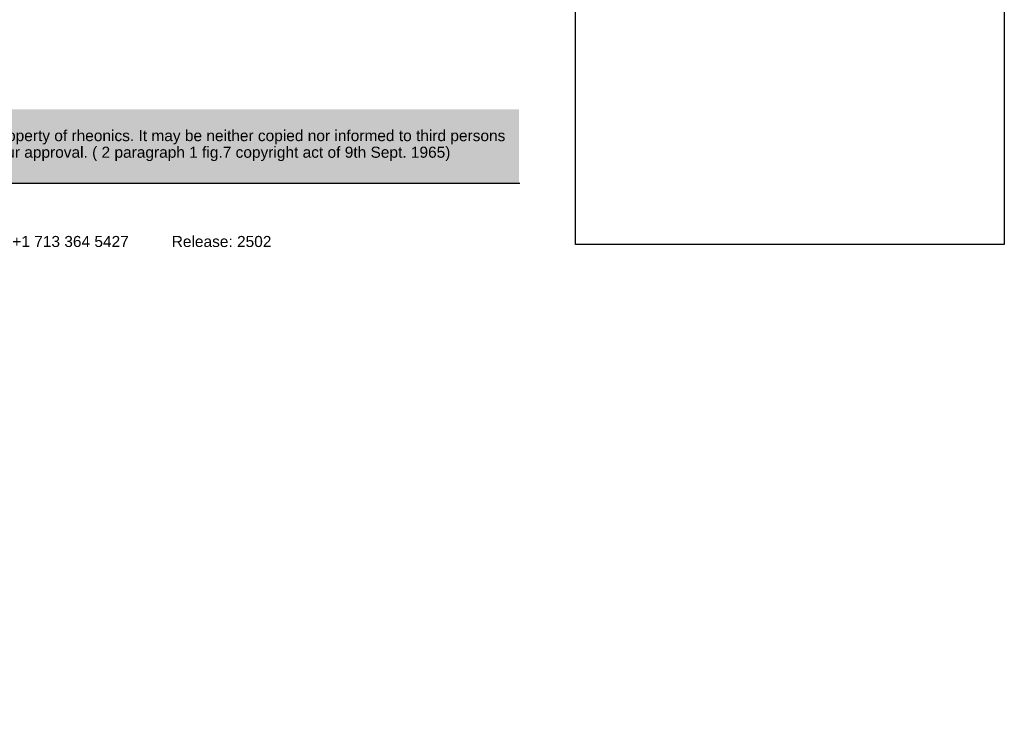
# Paper-space layout 'Sheet1' of a CAD drawing. Header units: millimetres. Extents: x 0 to 296, y -84 to 206.
# Tile 6 of 8: x 118 to 296, y -84 to 42. Entities that reach past the tile are written whole.
import ezdxf
from ezdxf.entities.mleader import LeaderData, LeaderLine
from ezdxf.math import Vec2, Vec3

# ---------------------------------------------------------------- set-up
doc = ezdxf.new("R2010")
doc.units = ezdxf.units.MM
doc.layers.add('Default', color=7, linetype='Continuous')
picture_1 = doc.add_image_def('image2.jpg', size_in_pixel=(1363, 928))

# ---------------------------------------------------------------- blocks, each defined once
blk = doc.blocks.new('_DOT')
at = {"color": 0}
blk.add_line((0, 0), (-1, 0), dxfattribs=at)
at = {"color": 0, "const_width": 0.333}
blk.add_lwpolyline([(-0.1665, 0, 1), (0.1665, 0, 1)], format="xyb", close=True, dxfattribs=at)

psp = doc.layouts.new('Sheet1')

# ---------------------------------------------------------------- hatches: boundary and pattern name
at = {"layer": 'Default', "linetype": 'Continuous'}
psp.add_hatch(color=7, dxfattribs=at).paths.add_polyline_path([(207.95, 26.06), (0.07, 26.06), (0.07, 12.6), (207.95, 12.6)])

# ---------------------------------------------------------------- linework, layer by layer
at = {"layer": 'Default', "color": 7, "linetype": 'Continuous'}
psp.add_line((208.11, 12.63), (0.23, 12.63), dxfattribs=at)

# ---------------------------------------------------------------- pictures from other files: only their frames are drawn
image = psp.add_image(picture_1, insert=(218.17, 1.62), size_in_units=(77.52, 52.78))
image.dxf.flags = 7

# ---------------------------------------------------------------- leaders
ml = psp.add_multileader_mtext('Standard', dxfattribs=at)
ml.set_content('{\\pxsm0.9;\\fArial|b0||i0||c0|p34;\\W1.;This drawing remains property of rheonics. It may be neither copied nor informed to third persons \\Por competitors without our approval. ( 2 paragraph 1 fig.7 copyright act of 9th Sept. 1965)\\P}', color=7)
ml.set_leader_properties()
ml.set_arrow_properties(name='DOT')
ml.build(insert=Vec2(0, 0))
ml.multileader.update_dxf_attribs({"leader_type": 0, "dogleg_length": 0, "arrow_head_size": 2})
ctx = ml.context
ctx.base_point, ctx.char_height, ctx.arrow_head_size, ctx.landing_gap_size = Vec3(84.93, 21), 2, 2, 0.7
ctx.mtext.insert = Vec3(85.63, 22.3)
ml = psp.add_multileader_mtext('Standard', dxfattribs=at)
ml.set_content('{\\pxsm0.9;\\fArial|b0||i0||c0|p34;\\W1.;rheonics • Switzerland • USA • www.rheonics.com • info@rheonics.com +41 52 511 32 00 +1 713 364 5427          Release: 2502\\P}', color=7)
ml.set_leader_properties()
ml.set_arrow_properties(name='DOT')
ml.build(insert=Vec2(0, 0))
ml.multileader.update_dxf_attribs({"leader_type": 0, "dogleg_length": 0, "arrow_head_size": 2})
ctx = ml.context
ctx.base_point, ctx.char_height, ctx.arrow_head_size, ctx.landing_gap_size = Vec3(4.05, 1.87), 2, 2, 0.7
ctx.mtext.insert = Vec3(4.75, 3.16)

doc.saveas('drawing.dxf')
